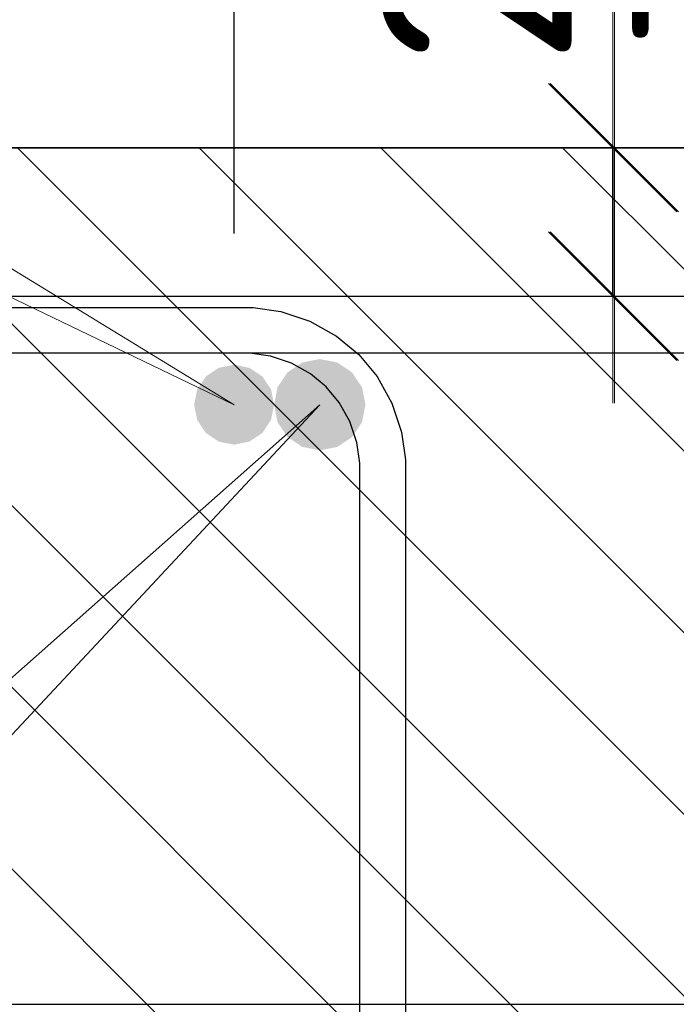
# Model space of a CAD drawing. Header units: metres. Extents: x -38 to 93, y -15 to 21.
# Tile 53 of 152: x 72.316 to 72.431, y 4.539 to 4.711. Entities that reach past the tile are written whole.
import ezdxf

# ---------------------------------------------------------------- set-up
doc = ezdxf.new("R2010")
doc.units = ezdxf.units.M
doc.header["$PDMODE"] = 65
for name, color, linetype, lineweight in [('XR$4$Арм. стержнями верхней зоны', 180, 'Continuous', 35), ('XR$4$Арм. стержнями нижней зоны', 180, 'Continuous', 35), ('XR$4$Арм.стержн. Арматура края', 96, 'Continuous', 35), ('XR$4$Арм.стержн. Доп. арматура', 180, 'Continuous', 35), ('XR$4$Арм.стержн. Хомут', 240, 'Continuous', 35), ('XR$4$Арм.стержн.горизонт. 1', 180, 'Continuous', 35), ('XR$4$Размерная линия (1)', 7, 'Continuous', 13), ('XR$4$Размерная линия_ общее', 7, 'Continuous', 13), ('XR$6$Арм. стержнями верхней зоны', 180, 'Continuous', 35), ('XR$6$Арм. стержнями нижней зоны', 180, 'Continuous', 35), ('XR$6$Арм.стержн. Арматура края', 96, 'Continuous', 35), ('XR$6$Арм.стержн. Доп. арматура', 180, 'Continuous', 35), ('XR$6$Арм.стержн. Хомут', 240, 'Continuous', 35), ('XR$6$Арм.стержн.горизонт. 1', 180, 'Continuous', 35), ('XR$6$Размерная линия (1)', 7, 'Continuous', 13), ('XR$6$Размерная линия_ общее', 7, 'Continuous', 13)]:
    doc.layers.add(name, color=color, linetype=linetype, lineweight=lineweight)
doc.styles.add('ISOCPEUR', font='txt')
doc.dimstyles.new('DIMSTYLE_15', dxfattribs={"dimtxt": 0.03, "dimasz": 0.03, "dimexe": 0, "dimexo": 0, "dimgap": 0.015, "dimtad": 2, "dimdec": 0, "dimlfac": 1000, "dimrnd": 5, "dimzin": 12, "dimdsep": 46, "dimtxsty": 'ISOCPEUR', "dimblk1": 'ALL_ML_STRICH', "dimblk2": 'ALL_ML_STRICH', "dimsah": 1, "dimcen": 0, "dimclrd": 7, "dimclre": 256, "dimclrt": 7, "dimadec": 0, "dimazin": 0, "dimtfac": 1, "dimtdec": 0, "dimtix": 1, "dimtmove": 2, "dimatfit": 3, "dimfxl": 0, "dimtvp": 1.2, "dimtzin": 0, "dimlwd": 0, "dimlwe": -3, "dimarcsym": 0})
doc.dimstyles.new('DIMSTYLE_18', dxfattribs={"dimtxt": 0.033, "dimasz": 0.0375, "dimexe": 0, "dimexo": 0, "dimgap": 0.0165, "dimtad": 2, "dimdec": 0, "dimlfac": 1000, "dimrnd": 1, "dimzin": 12, "dimdsep": 46, "dimtxsty": 'ISOCPEUR', "dimblk1": 'ALL_ML_STRICH', "dimblk2": 'ALL_ML_STRICH', "dimsah": 1, "dimcen": 0, "dimclrd": 7, "dimclre": 256, "dimclrt": 7, "dimadec": 0, "dimazin": 0, "dimtfac": 1, "dimtdec": 0, "dimtix": 1, "dimtmove": 2, "dimatfit": 3, "dimfxl": 0, "dimtvp": 1.2, "dimtzin": 0, "dimlwd": 0, "dimlwe": -3, "dimarcsym": 0})
pattern_1 = [(135, (0, 0), (-0.031819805, -0.031819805), [0.4, -0.05, 0, -0.05]), (135, (-0.01591, -0.01591), (-0.031819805, -0.031819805), [0.8, -0.1, 0.1, -0.1])]

# ---------------------------------------------------------------- blocks, each defined once
blk = doc.blocks.new('ALL_ML_STRICH')
at = {"color": 0, "linetype": 'ByBlock', "lineweight": -2}
for p, q in [((0, -0.5), (0, 0.5)), ((-0.3, -0.3), (0.3, 0.3)), ((-1, 0), (0.5, 0))]:
    blk.add_line(p, q, dxfattribs=at)
blk = doc.blocks.new('*D191')
at = {"layer": 'DEFPOINTS', "color": 7, "linetype": 'Continuous', "lineweight": 13, "transparency": 33554687}
for p in [(72.29823, 4.7757), (72.29823, 4.65364), (72.3533, 4.65364)]:
    blk.add_point(p, dxfattribs=at)
at = {"layer": 'XR$4$Размерная линия (1)', "color": 9, "linetype": 'Continuous', "lineweight": -2, "true_color": 0xc7c7c7, "transparency": 33554687}
for p, q in [((72.29823, 4.67364), (72.29823, 4.7757)), ((72.3533, 4.67364), (72.3533, 4.7757))]:
    blk.add_line(p, q, dxfattribs=at)
at = {"layer": 'XR$4$Размерная линия (1)', "color": 7, "linetype": 'Continuous', "lineweight": -2, "transparency": 33554687}
blk.add_line((72.29823, 4.7757), (72.3533, 4.7757), dxfattribs=at)
at = {"layer": 'XR$4$Размерная линия (1)', "color": 7, "linetype": 'Continuous', "lineweight": 13, "transparency": 33554687, "xscale": 0.03, "yscale": 0.03, "zscale": 0.03, "rotation": 180}
blk.add_blockref('ALL_ML_STRICH', (72.29823, 4.7757), dxfattribs=at)
at = {"layer": 'XR$4$Размерная линия (1)', "color": 7, "linetype": 'Continuous', "lineweight": 13, "transparency": 33554687, "xscale": 0.03, "yscale": 0.03, "zscale": 0.03}
blk.add_blockref('ALL_ML_STRICH', (72.3533, 4.7757), dxfattribs=at)
at = {"layer": 'XR$4$Размерная линия (1)', "color": 7, "linetype": 'Continuous', "lineweight": 13, "transparency": 33554687, "insert": (72.39182, 4.79891), "char_height": 0.03, "width": 0.06, "attachment_point": 5, "style": 'ISOCPEUR'}
blk.add_mtext('\\A1;{55}', dxfattribs=at)
blk = doc.blocks.new('*D320')
at = {"layer": 'DEFPOINTS', "color": 7, "linetype": 'Continuous', "lineweight": 13, "transparency": 33554687}
for p in [(72.37963, 4.68864), (72.37963, 4.66264), (72.41962, 4.66264)]:
    blk.add_point(p, dxfattribs=at)
at = {"layer": 'XR$4$Размерная линия_ общее', "color": 253, "linetype": 'Continuous', "lineweight": -2, "true_color": 0xa0a0a0, "transparency": 33554687}
for p, q in [((72.39963, 4.68864), (72.41962, 4.68864)), ((72.39963, 4.66264), (72.41962, 4.66264))]:
    blk.add_line(p, q, dxfattribs=at)
at = {"layer": 'XR$4$Размерная линия_ общее', "color": 7, "linetype": 'Continuous', "lineweight": -2, "transparency": 33554687}
blk.add_line((72.41962, 4.66264), (72.41962, 4.68864), dxfattribs=at)
at = {"layer": 'XR$4$Размерная линия_ общее', "color": 7, "linetype": 'Continuous', "lineweight": 13, "transparency": 33554687, "xscale": 0.0375, "yscale": 0.0375, "zscale": 0.0375}
for p, rotation in [((72.41962, 4.68864), 90), ((72.41962, 4.66264), 270)]:
    blk.add_blockref('ALL_ML_STRICH', p, dxfattribs=dict(at, rotation=rotation))
at = {"layer": 'XR$4$Размерная линия_ общее', "color": 7, "linetype": 'Continuous', "lineweight": 13, "transparency": 33554687, "insert": (72.41916, 4.706), "char_height": 0.027, "width": 0.00135, "attachment_point": 1, "rotation": 90, "line_spacing_factor": 0.60241, "style": 'ISOCPEUR'}
blk.add_mtext('з.с.', dxfattribs=at)
at = {"layer": 'XR$4$Размерная линия_ общее', "color": 7, "linetype": 'Continuous', "lineweight": 13, "transparency": 33554687, "insert": (72.39562, 4.72636), "char_height": 0.033, "width": 0.066, "attachment_point": 5, "rotation": 90, "style": 'ISOCPEUR'}
blk.add_mtext('\\A1;{26}', dxfattribs=at)
blk = doc.blocks.new('*D786')
at = {"layer": 'DEFPOINTS', "color": 7, "linetype": 'Continuous', "lineweight": 13, "transparency": 33554687}
for p in [(72.29823, 4.7757), (72.29823, 4.65364), (72.3533, 4.65364)]:
    blk.add_point(p, dxfattribs=at)
at = {"layer": 'XR$6$Размерная линия (1)', "color": 9, "linetype": 'Continuous', "lineweight": -2, "true_color": 0xc7c7c7, "transparency": 33554687}
for p, q in [((72.29823, 4.67364), (72.29823, 4.7757)), ((72.3533, 4.67364), (72.3533, 4.7757))]:
    blk.add_line(p, q, dxfattribs=at)
at = {"layer": 'XR$6$Размерная линия (1)', "color": 7, "linetype": 'Continuous', "lineweight": -2, "transparency": 33554687}
blk.add_line((72.29823, 4.7757), (72.3533, 4.7757), dxfattribs=at)
at = {"layer": 'XR$6$Размерная линия (1)', "color": 7, "linetype": 'Continuous', "lineweight": 13, "transparency": 33554687, "xscale": 0.03, "yscale": 0.03, "zscale": 0.03, "rotation": 180}
blk.add_blockref('ALL_ML_STRICH', (72.29823, 4.7757), dxfattribs=at)
at = {"layer": 'XR$6$Размерная линия (1)', "color": 7, "linetype": 'Continuous', "lineweight": 13, "transparency": 33554687, "xscale": 0.03, "yscale": 0.03, "zscale": 0.03}
blk.add_blockref('ALL_ML_STRICH', (72.3533, 4.7757), dxfattribs=at)
at = {"layer": 'XR$6$Размерная линия (1)', "color": 7, "linetype": 'Continuous', "lineweight": 13, "transparency": 33554687, "insert": (72.39182, 4.79891), "char_height": 0.03, "width": 0.06, "attachment_point": 5, "style": 'ISOCPEUR'}
blk.add_mtext('\\A1;{55}', dxfattribs=at)
blk = doc.blocks.new('*D880')
at = {"layer": 'DEFPOINTS', "color": 7, "linetype": 'Continuous', "lineweight": 13, "transparency": 33554687}
for p in [(72.37993, 4.68864), (72.37993, 4.66264), (72.41991, 4.66264)]:
    blk.add_point(p, dxfattribs=at)
at = {"layer": 'XR$6$Размерная линия_ общее', "color": 253, "linetype": 'Continuous', "lineweight": -2, "true_color": 0xa0a0a0, "transparency": 33554687}
for p, q in [((72.39993, 4.68864), (72.41991, 4.68864)), ((72.39993, 4.66264), (72.41991, 4.66264))]:
    blk.add_line(p, q, dxfattribs=at)
at = {"layer": 'XR$6$Размерная линия_ общее', "color": 7, "linetype": 'Continuous', "lineweight": -2, "transparency": 33554687}
blk.add_line((72.41991, 4.66264), (72.41991, 4.68864), dxfattribs=at)
at = {"layer": 'XR$6$Размерная линия_ общее', "color": 7, "linetype": 'Continuous', "lineweight": 13, "transparency": 33554687, "xscale": 0.0375, "yscale": 0.0375, "zscale": 0.0375}
for p, rotation in [((72.41991, 4.68864), 90), ((72.41991, 4.66264), 270)]:
    blk.add_blockref('ALL_ML_STRICH', p, dxfattribs=dict(at, rotation=rotation))
at = {"layer": 'XR$6$Размерная линия_ общее', "color": 7, "linetype": 'Continuous', "lineweight": 13, "transparency": 33554687, "insert": (72.41945, 4.706), "char_height": 0.027, "width": 0.00135, "attachment_point": 1, "rotation": 90, "line_spacing_factor": 0.60241, "style": 'ISOCPEUR'}
blk.add_mtext('з.с.', dxfattribs=at)
at = {"layer": 'XR$6$Размерная линия_ общее', "color": 7, "linetype": 'Continuous', "lineweight": 13, "transparency": 33554687, "insert": (72.39591, 4.72636), "char_height": 0.033, "width": 0.066, "attachment_point": 5, "rotation": 90, "style": 'ISOCPEUR'}
blk.add_mtext('\\A1;{26}', dxfattribs=at)

msp = doc.modelspace()

# ---------------------------------------------------------------- hatches: boundary and pattern name
at = {"linetype": 'Continuous', "lineweight": 13, "transparency": 33554687}
h = msp.add_hatch(dxfattribs=at)
h.set_pattern_fill('__________540', scale=0.015, style=0, pattern_type=2)
h.set_pattern_definition(pattern_1)
h.paths.add_polyline_path([(72.15831, 4.68864), (72.15831, 4.48864), (72.62198, 4.48864), (72.62198, 4.68864)], flags=0)
h = msp.add_hatch(dxfattribs=at)
h.set_pattern_fill('__________540', scale=0.015, style=0, pattern_type=2)
h.set_pattern_definition(pattern_1)
h.paths.add_polyline_path([(72.15831, 4.68864), (72.15831, 4.48864), (72.62198, 4.48864), (72.62198, 4.68864)], flags=0)
at = {"layer": 'XR$4$Арм.стержн. Доп. арматура', "linetype": 'Continuous', "lineweight": 50, "transparency": 33554687}
msp.add_hatch(color=7, dxfattribs=at).paths.add_polyline_path([(72.3603, 4.64364), (72.35977, 4.64632), (72.35825, 4.64859), (72.35598, 4.6501), (72.3533, 4.65064), (72.35063, 4.6501), (72.34836, 4.64859), (72.34684, 4.64632), (72.3463, 4.64364), (72.34684, 4.64096), (72.34836, 4.63869), (72.35063, 4.63717), (72.3533, 4.63664), (72.35598, 4.63717), (72.35825, 4.63869), (72.35977, 4.64096)])
at = {"layer": 'XR$4$Арм.стержн.горизонт. 1', "linetype": 'Continuous', "lineweight": 50, "transparency": 33554687}
msp.add_hatch(color=7, dxfattribs=at).paths.add_polyline_path([(72.3763, 4.64364), (72.3757, 4.6467), (72.37396, 4.64929), (72.37137, 4.65103), (72.3683, 4.65164), (72.36524, 4.65103), (72.36265, 4.64929), (72.36091, 4.6467), (72.3603, 4.64364), (72.36091, 4.64058), (72.36265, 4.63798), (72.36524, 4.63625), (72.3683, 4.63564), (72.37137, 4.63625), (72.37396, 4.63798), (72.3757, 4.64058)])
at = {"layer": 'XR$6$Арм.стержн. Доп. арматура', "linetype": 'Continuous', "lineweight": 50, "transparency": 33554687}
msp.add_hatch(color=7, dxfattribs=at).paths.add_polyline_path([(72.3603, 4.64364), (72.35977, 4.64632), (72.35825, 4.64859), (72.35598, 4.6501), (72.3533, 4.65064), (72.35063, 4.6501), (72.34836, 4.64859), (72.34684, 4.64632), (72.3463, 4.64364), (72.34684, 4.64096), (72.34836, 4.63869), (72.35063, 4.63717), (72.3533, 4.63664), (72.35598, 4.63717), (72.35825, 4.63869), (72.35977, 4.64096)])
at = {"layer": 'XR$6$Арм.стержн.горизонт. 1', "linetype": 'Continuous', "lineweight": 50, "transparency": 33554687}
msp.add_hatch(color=7, dxfattribs=at).paths.add_polyline_path([(72.3763, 4.64364), (72.3757, 4.6467), (72.37396, 4.64929), (72.37137, 4.65103), (72.3683, 4.65164), (72.36524, 4.65103), (72.36265, 4.64929), (72.36091, 4.6467), (72.3603, 4.64364), (72.36091, 4.64058), (72.36265, 4.63798), (72.36524, 4.63625), (72.3683, 4.63564), (72.37137, 4.63625), (72.37396, 4.63798), (72.3757, 4.64058)])

# ---------------------------------------------------------------- linework, layer by layer
at = {"color": 7, "linetype": 'Continuous', "lineweight": 13, "transparency": 33554687}
for p, q in [((72.41962, 4.68864), (72.41962, 4.74864)), ((72.41991, 4.68864), (72.41991, 4.74864))]:
    msp.add_line(p, q, dxfattribs=at)
at = {"color": 7, "linetype": 'Continuous', "lineweight": 35, "transparency": 33554687}
msp.add_line((72.62198, 4.68864), (72.15831, 4.68864), dxfattribs=at)
msp.add_line((72.62198, 4.68864), (72.15831, 4.68864), dxfattribs=at)
at = {"layer": 'XR$4$Арм. стержнями верхней зоны', "color": 4, "linetype": 'Continuous', "lineweight": 25, "transparency": 33554687}
msp.add_lwpolyline([(72.1833, 4.66264), (72.62698, 4.66264), (72.62698, 4.65264), (72.1833, 4.65264), (72.1833, 4.66264)], dxfattribs=at)
at = {"layer": 'XR$4$Арм. стержнями нижней зоны', "color": 4, "linetype": 'Continuous', "lineweight": 25, "transparency": 33554687}
msp.add_lwpolyline([(72.1833, 4.53864), (72.62698, 4.53864), (72.62698, 4.52864), (72.1833, 4.52864), (72.1833, 4.53864)], dxfattribs=at)
at = {"layer": 'XR$4$Арм.стержн. Арматура края', "color": 4, "linetype": 'Continuous', "lineweight": 25, "transparency": 33554687}
for points in [[(72.62698, 4.52864), (72.21187, 4.52864), (72.20665, 4.52936), (72.20121, 4.53116), (72.1962, 4.53396), (72.19208, 4.53741), (72.18863, 4.54154), (72.18582, 4.54655), (72.18403, 4.55199), (72.1833, 4.5572), (72.1833, 4.63407), (72.18403, 4.63929), (72.18582, 4.64473), (72.18863, 4.64974), (72.19208, 4.65387), (72.1962, 4.65731), (72.20121, 4.66012), (72.20665, 4.66191), (72.21187, 4.66264), (72.62698, 4.66264)], [(72.62698, 4.65264), (72.21256, 4.65264), (72.20893, 4.65213), (72.20526, 4.65092), (72.2019, 4.64904), (72.19918, 4.64677), (72.1969, 4.64404), (72.19502, 4.64068), (72.19381, 4.63702), (72.1933, 4.63338), (72.1933, 4.55789), (72.19381, 4.55426), (72.19502, 4.55059), (72.1969, 4.54724), (72.19918, 4.54451), (72.2019, 4.54223), (72.20526, 4.54035), (72.20893, 4.53914), (72.21256, 4.53864), (72.62698, 4.53864)]]:
    msp.add_lwpolyline(points, dxfattribs=at)
at = {"layer": 'XR$4$Арм.стержн. Доп. арматура', "color": 7, "linetype": 'Continuous', "lineweight": 13, "transparency": 33554687}
msp.add_line((72.05096, 4.82825), (72.3533, 4.64364), dxfattribs=at)
at = {"layer": 'XR$4$Арм.стержн. Хомут', "color": 40, "linetype": 'Continuous', "lineweight": 25, "transparency": 33554687}
for points in [[(72.18327, 4.43649), (72.18327, 4.63396), (72.18395, 4.63884), (72.18562, 4.64392), (72.18824, 4.6486), (72.19146, 4.65245), (72.19531, 4.65567), (72.19998, 4.65828), (72.20506, 4.65996), (72.20994, 4.66064), (72.35663, 4.66064), (72.36151, 4.65996), (72.36659, 4.65828), (72.37126, 4.65567), (72.37512, 4.65245), (72.37833, 4.6486), (72.38095, 4.64392), (72.38263, 4.63884), (72.3833, 4.63396), (72.3833, 4.44031)], [(72.18327, 4.43649), (72.18327, 4.63396), (72.18395, 4.63884), (72.18562, 4.64392), (72.18824, 4.6486), (72.19146, 4.65245), (72.19531, 4.65567), (72.19998, 4.65828), (72.20506, 4.65996), (72.20994, 4.66064), (72.35663, 4.66064), (72.36151, 4.65996), (72.36659, 4.65828), (72.37126, 4.65567), (72.37512, 4.65245), (72.37833, 4.6486), (72.38095, 4.64392), (72.38263, 4.63884), (72.3833, 4.63396), (72.3833, 4.44031)], [(72.3753, 4.44087), (72.3753, 4.63341), (72.3748, 4.63702), (72.37359, 4.64068), (72.37172, 4.64404), (72.36944, 4.64677), (72.36671, 4.64905), (72.36335, 4.65093), (72.35969, 4.65213), (72.35607, 4.65264), (72.2105, 4.65264), (72.20688, 4.65213), (72.20322, 4.65093), (72.19986, 4.64905), (72.19714, 4.64677), (72.19486, 4.64404), (72.19298, 4.64068), (72.19177, 4.63702), (72.19127, 4.63341), (72.19127, 4.43704)], [(72.3753, 4.44087), (72.3753, 4.63341), (72.3748, 4.63702), (72.37359, 4.64068), (72.37172, 4.64404), (72.36944, 4.64677), (72.36671, 4.64905), (72.36335, 4.65093), (72.35969, 4.65213), (72.35607, 4.65264), (72.2105, 4.65264), (72.20688, 4.65213), (72.20322, 4.65093), (72.19986, 4.64905), (72.19714, 4.64677), (72.19486, 4.64404), (72.19298, 4.64068), (72.19177, 4.63702), (72.19127, 4.63341), (72.19127, 4.43704)]]:
    msp.add_lwpolyline(points, dxfattribs=at)
at = {"layer": 'XR$4$Арм.стержн.горизонт. 1', "color": 7, "linetype": 'Continuous', "lineweight": 13, "transparency": 33554687}
msp.add_line((71.96391, 4.28527), (72.3683, 4.64364), dxfattribs=at)
at = {"layer": 'XR$6$Арм. стержнями верхней зоны', "color": 4, "linetype": 'Continuous', "lineweight": 25, "transparency": 33554687}
msp.add_lwpolyline([(72.1833, 4.66264), (72.62698, 4.66264), (72.62698, 4.65264), (72.1833, 4.65264), (72.1833, 4.66264)], dxfattribs=at)
at = {"layer": 'XR$6$Арм. стержнями нижней зоны', "color": 4, "linetype": 'Continuous', "lineweight": 25, "transparency": 33554687}
msp.add_lwpolyline([(72.1833, 4.53864), (72.62698, 4.53864), (72.62698, 4.52864), (72.1833, 4.52864), (72.1833, 4.53864)], dxfattribs=at)
at = {"layer": 'XR$6$Арм.стержн. Арматура края', "color": 4, "linetype": 'Continuous', "lineweight": 25, "transparency": 33554687}
for points in [[(72.62698, 4.52864), (72.21187, 4.52864), (72.20665, 4.52936), (72.20121, 4.53116), (72.1962, 4.53396), (72.19208, 4.53741), (72.18863, 4.54154), (72.18582, 4.54655), (72.18403, 4.55199), (72.1833, 4.5572), (72.1833, 4.63407), (72.18403, 4.63929), (72.18582, 4.64473), (72.18863, 4.64974), (72.19208, 4.65387), (72.1962, 4.65731), (72.20121, 4.66012), (72.20665, 4.66191), (72.21187, 4.66264), (72.62698, 4.66264)], [(72.62698, 4.65264), (72.21256, 4.65264), (72.20893, 4.65213), (72.20526, 4.65092), (72.2019, 4.64904), (72.19918, 4.64677), (72.1969, 4.64404), (72.19502, 4.64068), (72.19381, 4.63702), (72.1933, 4.63338), (72.1933, 4.55789), (72.19381, 4.55426), (72.19502, 4.55059), (72.1969, 4.54724), (72.19918, 4.54451), (72.2019, 4.54223), (72.20526, 4.54035), (72.20893, 4.53914), (72.21256, 4.53864), (72.62698, 4.53864)]]:
    msp.add_lwpolyline(points, dxfattribs=at)
at = {"layer": 'XR$6$Арм.стержн. Доп. арматура', "color": 7, "linetype": 'Continuous', "lineweight": 13, "transparency": 33554687}
msp.add_line((72.06427, 4.78257), (72.3533, 4.64364), dxfattribs=at)
at = {"layer": 'XR$6$Арм.стержн. Хомут', "color": 40, "linetype": 'Continuous', "lineweight": 25, "transparency": 33554687}
for points in [[(72.18327, 4.43649), (72.18327, 4.63396), (72.18395, 4.63884), (72.18562, 4.64392), (72.18824, 4.6486), (72.19146, 4.65245), (72.19531, 4.65567), (72.19998, 4.65828), (72.20506, 4.65996), (72.20994, 4.66064), (72.35663, 4.66064), (72.36151, 4.65996), (72.36659, 4.65828), (72.37126, 4.65567), (72.37512, 4.65245), (72.37833, 4.6486), (72.38095, 4.64392), (72.38263, 4.63884), (72.3833, 4.63396), (72.3833, 4.44031)], [(72.18327, 4.43649), (72.18327, 4.63396), (72.18395, 4.63884), (72.18562, 4.64392), (72.18824, 4.6486), (72.19146, 4.65245), (72.19531, 4.65567), (72.19998, 4.65828), (72.20506, 4.65996), (72.20994, 4.66064), (72.35663, 4.66064), (72.36151, 4.65996), (72.36659, 4.65828), (72.37126, 4.65567), (72.37512, 4.65245), (72.37833, 4.6486), (72.38095, 4.64392), (72.38263, 4.63884), (72.3833, 4.63396), (72.3833, 4.44031)], [(72.3753, 4.44087), (72.3753, 4.63341), (72.3748, 4.63702), (72.37359, 4.64068), (72.37172, 4.64404), (72.36944, 4.64677), (72.36671, 4.64905), (72.36335, 4.65093), (72.35969, 4.65213), (72.35607, 4.65264), (72.2105, 4.65264), (72.20688, 4.65213), (72.20322, 4.65093), (72.19986, 4.64905), (72.19714, 4.64677), (72.19486, 4.64404), (72.19298, 4.64068), (72.19177, 4.63702), (72.19127, 4.63341), (72.19127, 4.43704)], [(72.3753, 4.44087), (72.3753, 4.63341), (72.3748, 4.63702), (72.37359, 4.64068), (72.37172, 4.64404), (72.36944, 4.64677), (72.36671, 4.64905), (72.36335, 4.65093), (72.35969, 4.65213), (72.35607, 4.65264), (72.2105, 4.65264), (72.20688, 4.65213), (72.20322, 4.65093), (72.19986, 4.64905), (72.19714, 4.64677), (72.19486, 4.64404), (72.19298, 4.64068), (72.19177, 4.63702), (72.19127, 4.63341), (72.19127, 4.43704)]]:
    msp.add_lwpolyline(points, dxfattribs=at)
at = {"layer": 'XR$6$Арм.стержн.горизонт. 1', "color": 7, "linetype": 'Continuous', "lineweight": 13, "transparency": 33554687}
msp.add_line((72.03653, 4.28804), (72.3683, 4.64364), dxfattribs=at)

# ---------------------------------------------------------------- dimensions: what is measured, and where the dimension line sits
at = {"layer": 'XR$4$Размерная линия (1)', "color": 7, "linetype": 'Continuous', "lineweight": 13, "transparency": 33554687}
dim = msp.add_linear_dim(base=(72.3533, 4.7757), p1=(72.29823, 4.67364), p2=(72.3533, 4.67364), dimstyle='DIMSTYLE_15', override={"dimpost": '<>', "dimclrd": 7, "dimclre": 9, "dimclrt": 7, "dimlwd": 0, "dimlwe": 65533}, dxfattribs=at)
dim.commit()
dim.dimension.update_dxf_attribs({"geometry": '*D191', "text_midpoint": (72.39182, 4.79891), "dimtype": 160})
at = {"layer": 'XR$4$Размерная линия_ общее', "color": 7, "linetype": 'Continuous', "lineweight": 13, "transparency": 33554687}
dim = msp.add_linear_dim(base=(72.41962, 4.68864), p1=(72.39963, 4.66264), p2=(72.39963, 4.68864), angle=90, text='<>\\Xз.с.', dimstyle='DIMSTYLE_18', override={"dimpost": '<>', "dimclrd": 7, "dimclre": 253, "dimclrt": 7, "dimlwd": 0, "dimlwe": 65533}, dxfattribs=at)
dim.commit()
dim.dimension.update_dxf_attribs({"geometry": '*D320', "text_midpoint": (72.39562, 4.72636), "dimtype": 160})
at = {"layer": 'XR$6$Размерная линия (1)', "color": 7, "linetype": 'Continuous', "lineweight": 13, "transparency": 33554687}
dim = msp.add_linear_dim(base=(72.3533, 4.7757), p1=(72.29823, 4.67364), p2=(72.3533, 4.67364), dimstyle='DIMSTYLE_15', override={"dimpost": '<>', "dimclrd": 7, "dimclre": 9, "dimclrt": 7, "dimlwd": 0, "dimlwe": 65533}, dxfattribs=at)
dim.commit()
dim.dimension.update_dxf_attribs({"geometry": '*D786', "text_midpoint": (72.39182, 4.79891), "dimtype": 160})
at = {"layer": 'XR$6$Размерная линия_ общее', "color": 7, "linetype": 'Continuous', "lineweight": 13, "transparency": 33554687}
dim = msp.add_linear_dim(base=(72.41991, 4.68864), p1=(72.39993, 4.66264), p2=(72.39993, 4.68864), angle=90, text='<>\\Xз.с.', dimstyle='DIMSTYLE_18', override={"dimpost": '<>', "dimclrd": 7, "dimclre": 253, "dimclrt": 7, "dimlwd": 0, "dimlwe": 65533}, dxfattribs=at)
dim.commit()
dim.dimension.update_dxf_attribs({"geometry": '*D880', "text_midpoint": (72.39591, 4.72636), "dimtype": 160})

doc.saveas('drawing.dxf')
